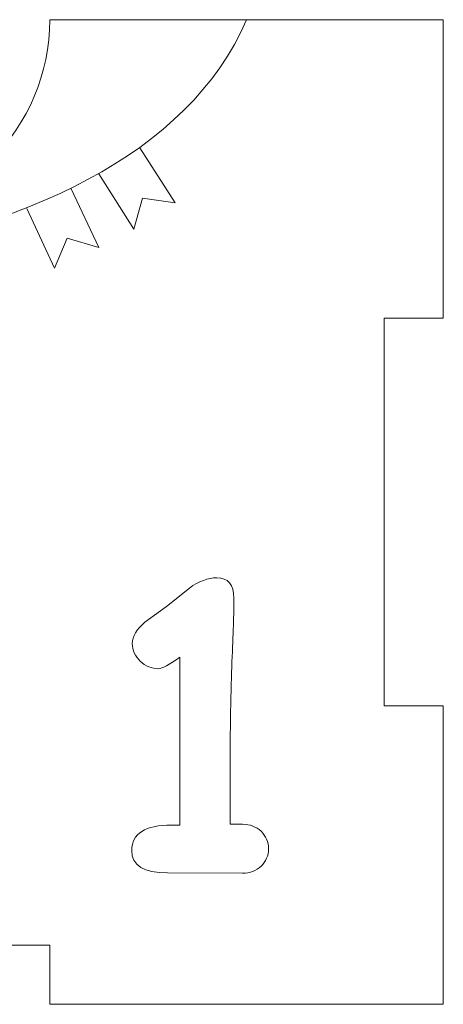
# Model space of a CAD drawing. Header units: millimetres. Extents: x -811 to 1340, y -192 to 870.
# Tile 11 of 256: x 395 to 417, y 6 to 56. Entities that reach past the tile are written whole.
import ezdxf

# ---------------------------------------------------------------- set-up
doc = ezdxf.new("R2010")
doc.units = ezdxf.units.MM
doc.header["$MEASUREMENT"] = 0
doc.layers.add('layer 1', color=7, linetype='Continuous')

msp = doc.modelspace()

# ---------------------------------------------------------------- linework, layer by layer
at = {"layer": 'layer 1', "color": 250, "lineweight": 9}
msp.add_open_spline([(417.0288, 21.3638), (417.0288, 21.3638), (417.0288, 6.2138), (417.0288, 6.2138), (417.0288, 6.2138), (417.0288, 6.2138), (397.0288, 6.2138), (397.0288, 6.2138), (397.0288, 6.2138), (397.0288, 6.2138), (397.0288, 9.2138), (397.0288, 9.2138), (397.0288, 9.2138), (397.0288, 9.2138), (377.0288, 9.2138), (377.0288, 9.2138), (377.0288, 9.2138), (377.0288, 9.2138), (377.0288, 6.2138), (377.0288, 6.2138), (377.0288, 6.2138), (377.0288, 6.2138), (357.0288, 6.2138), (357.0288, 6.2138), (357.0288, 6.2138), (357.0288, 6.2138), (357.0288, 21.3638), (357.0288, 21.3638), (357.0288, 21.3638), (357.0288, 21.3638), (360.0288, 21.3638), (360.0288, 21.3638), (360.0288, 21.3638), (360.0288, 21.3638), (360.0288, 41.0638), (360.0288, 41.0638), (360.0288, 41.0638), (360.0288, 41.0638), (357.0288, 41.0638), (357.0288, 41.0638), (357.0288, 41.0638), (357.0288, 41.0638), (357.0288, 56.2138), (357.0288, 56.2138), (357.0288, 56.2138), (357.0288, 56.2138), (377.0287, 56.2138), (377.0287, 56.2138), (377.0287, 56.2138), (377.0287, 50.6919), (381.5069, 46.2138), (387.0287, 46.2138), (387.0287, 46.2138), (392.5505, 46.2138), (397.0287, 50.6919), (397.0287, 56.2138), (397.0287, 56.2138), (397.0287, 56.2138), (417.0288, 56.2138), (417.0288, 56.2138), (417.0288, 56.2138), (417.0288, 56.2138), (417.0288, 41.0638), (417.0288, 41.0638), (417.0288, 41.0638), (417.0288, 41.0638), (414.0288, 41.0638), (414.0288, 41.0638), (414.0288, 41.0638), (414.0288, 41.0638), (414.0288, 21.3638), (414.0288, 21.3638), (414.0288, 21.3638), (414.0288, 21.3638), (417.0288, 21.3638), (417.0288, 21.3638)], degree=3, knots=[0, 0, 0, 0, 0.05, 0.05, 0.05, 0.05, 0.1, 0.1, 0.1, 0.1, 0.15, 0.15, 0.15, 0.15, 0.2, 0.2, 0.2, 0.2, 0.25, 0.25, 0.25, 0.25, 0.3, 0.3, 0.3, 0.3, 0.35, 0.35, 0.35, 0.35, 0.4, 0.4, 0.4, 0.4, 0.45, 0.45, 0.45, 0.45, 0.5, 0.5, 0.5, 0.5, 0.55, 0.55, 0.55, 0.55, 0.6, 0.6, 0.6, 0.6, 0.65, 0.65, 0.65, 0.65, 0.7, 0.7, 0.7, 0.7, 0.75, 0.75, 0.75, 0.75, 0.8, 0.8, 0.8, 0.8, 0.85, 0.85, 0.85, 0.85, 0.9, 0.9, 0.9, 0.9, 1, 1, 1, 1], dxfattribs=at)
at = {"layer": 'layer 1', "color": 114, "lineweight": 9}
msp.add_open_spline([(407.0288, 56.2138), (401.1319, 42.4333), (373.0841, 41.0855), (357.0288, 45.8266)], degree=3, dxfattribs=at)
for points, knots in [([(399.5143, 48.3928), (399.5143, 48.3928), (401.3055, 45.5756), (401.3055, 45.5756), (401.3055, 45.5756), (401.3055, 45.5756), (401.746, 47.1576), (401.746, 47.1576), (401.746, 47.1576), (401.746, 47.1576), (403.3974, 46.9058), (403.3974, 46.9058), (403.3974, 46.9058), (403.3974, 46.9058), (401.6125, 49.713), (401.6125, 49.713)], [0, 0, 0, 0, 0.2, 0.2, 0.2, 0.2, 0.4, 0.4, 0.4, 0.4, 0.6, 0.6, 0.6, 0.6, 1, 1, 1, 1]), ([(395.8565, 46.6185), (395.8565, 46.6185), (397.2696, 43.5996), (397.2696, 43.5996), (397.2696, 43.5996), (397.2696, 43.5996), (397.9094, 45.1118), (397.9094, 45.1118), (397.9094, 45.1118), (397.9094, 45.1118), (399.5149, 44.6506), (399.5149, 44.6506), (399.5149, 44.6506), (399.5149, 44.6506), (398.1245, 47.6212), (398.1245, 47.6212)], [0, 0, 0, 0, 0.2, 0.2, 0.2, 0.2, 0.4, 0.4, 0.4, 0.4, 0.6, 0.6, 0.6, 0.6, 1, 1, 1, 1]), ([(406.8304, 12.8728), (406.8304, 12.8728), (403.0131, 12.8827), (403.0131, 12.8827), (403.0131, 12.8827), (401.8019, 12.8827), (401.1946, 13.2633), (401.1946, 14.0281), (401.1946, 14.0281), (401.1946, 14.8849), (401.8709, 15.3149), (403.223, 15.3149), (403.223, 15.3149), (403.3511, 15.3149), (403.4923, 15.3115), (403.6466, 15.305), (403.6466, 15.305), (403.6466, 15.305), (403.6466, 23.8356), (403.6466, 23.8356), (403.6466, 23.8356), (403.0887, 23.4516), (402.7275, 23.258), (402.5601, 23.258), (402.5601, 23.258), (402.2024, 23.258), (401.8906, 23.3859), (401.6246, 23.6419), (401.6246, 23.6419), (401.3589, 23.8979), (401.2242, 24.1967), (401.2242, 24.538), (401.2242, 24.538), (401.2242, 24.8893), (401.4376, 25.2503), (401.8676, 25.6245), (401.8676, 25.6245), (401.8676, 25.6245), (402.954, 26.4122), (402.954, 26.4122), (402.954, 26.4122), (402.954, 26.4122), (404.1257, 27.3542), (404.1257, 27.3542), (404.1257, 27.3542), (404.605, 27.6988), (405.071, 27.8728), (405.5207, 27.8728), (405.5207, 27.8728), (406.0951, 27.8728), (406.384, 27.5282), (406.384, 26.8356), (406.384, 26.8356), (406.384, 26.0709), (406.3511, 24.9975), (406.2888, 23.6124), (406.2888, 23.6124), (406.2264, 22.2273), (406.1935, 20.2513), (406.1935, 17.6814), (406.1935, 17.6814), (406.1935, 17.6814), (406.1935, 15.3543), (406.1935, 15.3543), (406.1935, 15.3543), (406.1935, 15.3543), (406.8271, 15.3543), (406.8271, 15.3543), (406.8271, 15.3543), (407.2012, 15.3543), (407.513, 15.2361), (407.7658, 14.9998), (407.7658, 14.9998), (408.0186, 14.7601), (408.1465, 14.4647), (408.1465, 14.1136), (408.1465, 14.1136), (408.1465, 13.7624), (408.0186, 13.467), (407.7658, 13.2274), (407.7658, 13.2274), (407.513, 12.9911), (407.2012, 12.8728), (406.8304, 12.8728)], [0, 0, 0, 0, 0.0454545, 0.0454545, 0.0454545, 0.0454545, 0.0909091, 0.0909091, 0.0909091, 0.0909091, 0.1363636, 0.1363636, 0.1363636, 0.1363636, 0.1818182, 0.1818182, 0.1818182, 0.1818182, 0.2272727, 0.2272727, 0.2272727, 0.2272727, 0.2727273, 0.2727273, 0.2727273, 0.2727273, 0.3181818, 0.3181818, 0.3181818, 0.3181818, 0.3636364, 0.3636364, 0.3636364, 0.3636364, 0.4090909, 0.4090909, 0.4090909, 0.4090909, 0.4545455, 0.4545455, 0.4545455, 0.4545455, 0.5, 0.5, 0.5, 0.5, 0.5454545, 0.5454545, 0.5454545, 0.5454545, 0.5909091, 0.5909091, 0.5909091, 0.5909091, 0.6363636, 0.6363636, 0.6363636, 0.6363636, 0.6818182, 0.6818182, 0.6818182, 0.6818182, 0.7272727, 0.7272727, 0.7272727, 0.7272727, 0.7727273, 0.7727273, 0.7727273, 0.7727273, 0.8181818, 0.8181818, 0.8181818, 0.8181818, 0.8636364, 0.8636364, 0.8636364, 0.8636364, 0.9090909, 0.9090909, 0.9090909, 0.9090909, 1, 1, 1, 1])]:
    msp.add_open_spline(points, degree=3, knots=knots, dxfattribs=at)

doc.saveas('drawing.dxf')
